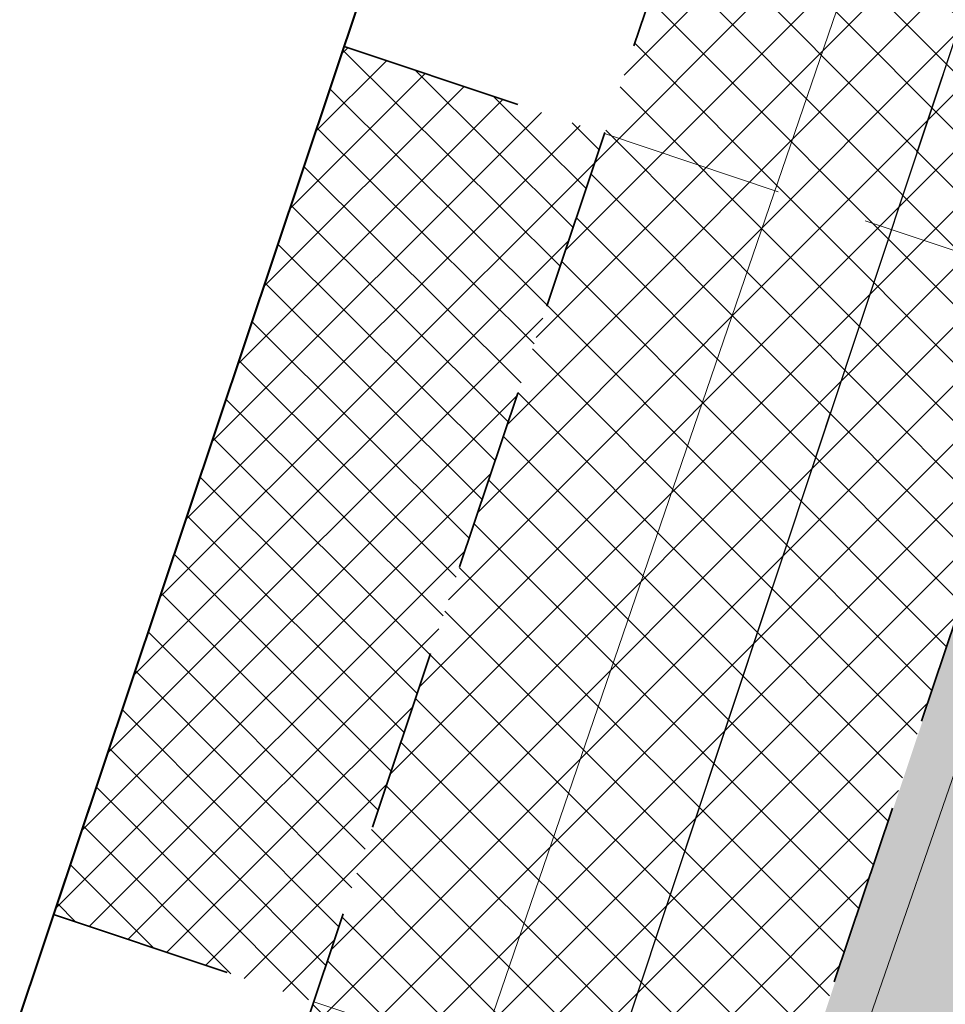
# Model space of a CAD drawing. Header units: metres. Extents: x 6599594 to 6600699, y 5687867 to 5691114.
# Tile 93 of 256: x 6599875.54 to 6599880.59, y 5688659.23 to 5688664.61. Entities that reach past the tile are written whole.
import ezdxf

# ---------------------------------------------------------------- set-up
doc = ezdxf.new("R2010")
doc.units = ezdxf.units.M
doc.header["$MEASUREMENT"] = 0
for name, pattern in [('1', [0]), ('3_EGBZ', [1.5, 1, -0.5]), ('BTO', [0]), ('BUG', [1.5, 1, -0.5]), ('GUK', [2, 1.5, -0.5]), ('GUZ', [1, 0.5, -0.5])]:
    doc.linetypes.add(name, pattern=pattern)
for name, color, linetype, lineweight in [('_dren', 30, '3_EGBZ', 40), ('_kolor chodnik', 50, '1', 5), ('_kolor jezdnia', 4, '1', 0), ('_kolor zjazdy kostka', 7, '1', 5), ('_kolor zjazdy tłuczeń', 30, '1', 5), ('_kolor ścieżka @ 1', 10, '1', 0), ('_kraweznik', 7, 'CONTINUOUS', 35), ('_linie', 7, 'BUG', 5), ('_obrzeze', 10, 'BUG', 35), ('_podział mój', 201, 'BTO', 40), ('Dzialki', 130, '1', 30), ('Kontury', 252, 'GUK', 9), ('OT_Komunikacja', 7, 'CONTINUOUS', 0), ('Uzytki', 252, 'GUZ', 9)]:
    doc.layers.add(name, color=color, linetype=linetype, lineweight=lineweight)
pattern_1 = [(45, (0, 0), (-0.1414213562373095, 0.1414213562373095), []), (135, (0, 0), (-0.1414213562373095, -0.1414213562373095), [])]

# ---------------------------------------------------------------- blocks, each defined once
blk = doc.blocks.new('hhh')
at = {"layer": '_podział mój'}
blk.add_line((6600012.715234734, 5689068.962127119), (6599853.466151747, 5688593.232024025), dxfattribs=at)

msp = doc.modelspace()

# ---------------------------------------------------------------- hatches: boundary and pattern name
at = {"layer": '_kolor chodnik'}
h = msp.add_hatch(dxfattribs=at)
h.set_pattern_fill('ANSI37', color=256, scale=1.6)
h.set_pattern_definition(pattern_1)
h.paths.add_polyline_path([(6599849.938171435, 5688542.085872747), (6599852.232147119, 5688548.938742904), (6599853.573135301, 5688548.489851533), (6599853.827082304, 5688549.248475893), (6599851.793849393, 5688549.929093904), (6599849.895278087, 5688548.982823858), (6599847.823506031, 5688542.793750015)])
edge = h.paths.add_edge_path()
edge.add_line((6600018.106075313, 5689087.454911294), (6600022.42781917, 5689091.229234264))
edge.add_line((6600022.42781917, 5689091.229234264), (6600020.233254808, 5689093.742094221))
edge.add_line((6600020.233254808, 5689093.742094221), (6600017.159471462, 5689091.057656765))
edge.add_arc((6600023.275194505, 5689085.385140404), 8.34143334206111, 137.1531558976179, 148.8016577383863)
edge.add_line((6600016.140105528, 5689089.706021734), (6600018.106075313, 5689087.454911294))
h.paths.add_polyline_path([(6600038.501784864, 5689187.59229436), (6600037.906968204, 5689187.700586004), (6600037.638296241, 5689186.224843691), (6600038.240083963, 5689186.115282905)])
h.paths.add_polyline_path([(6600069.098302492, 5689360.276020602), (6600068.321239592, 5689360.413462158), (6600068.064048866, 5689358.936495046), (6600068.836639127, 5689358.799546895)])
h.paths.add_polyline_path([(6600082.393785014, 5689362.950258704), (6600082.941124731, 5689366.103121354), (6600081.481377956, 5689366.361351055), (6600080.923159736, 5689363.210828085)])
h.paths.add_polyline_path([(6600074.022236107, 5689388.065861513), (6600072.983907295, 5689388.249860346), (6600072.723374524, 5689386.772538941), (6600073.760538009, 5689386.588865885)])
h.paths.add_polyline_path([(6600105.602402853, 5689486.45426531), (6600106.738797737, 5689489.760539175), (6600105.28818975, 5689490.281952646), (6600104.132785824, 5689486.965912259)])
h.paths.add_polyline_path([(6600132.519778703, 5689678.737346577), (6600131.636986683, 5689678.922259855), (6600131.330470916, 5689677.453953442), (6600132.212256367, 5689677.269208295)])
h.paths.add_polyline_path([(6600156.649397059, 5689798.7449027), (6600156.48800471, 5689797.95886096), (6600157.450195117, 5689797.757316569), (6600157.615023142, 5689798.542205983)])
h.paths.add_polyline_path([(6600189.055358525, 5689948.643107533), (6600187.902868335, 5689948.884512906), (6600187.600024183, 5689947.417400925), (6600188.748131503, 5689947.176379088)])
edge = h.paths.add_edge_path()
edge.add_line((6600204.459383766, 5690032.969035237), (6600204.153258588, 5690031.227801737))
edge.add_arc((6600202.328347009, 5690027.299936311), 4.331100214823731, 41.853001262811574, 65.08011546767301, ccw=False)
edge.add_arc((6600032.903931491, 5690051.979071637), 174.020003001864, 352.8070218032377, 353.495463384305)
edge.add_arc((6600202.372679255, 5690027.343587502), 5.999999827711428, 55.12102442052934, 69.64815978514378)
edge = h.paths.add_edge_path()
edge.add_line((6600205.046027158, 5690040.265402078), (6600204.972740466, 5690038.483452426))
edge.add_arc((6600203.986269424, 5690044.401803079), 5.999999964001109, 279.4630688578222, 294.9140560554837)
edge.add_line((6600206.513819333, 5690038.960158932), (6600206.607027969, 5690041.030672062))
edge.add_arc((6600203.986269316, 5690044.401803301), 4.270000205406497, 284.3702444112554, 307.86193139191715, ccw=False)
edge = h.paths.add_edge_path()
edge.add_arc((6600203.547470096, 5690044.558759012), 6.446878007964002, 324.43500910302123, 356.20133685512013, ccw=False)
edge.add_arc((6600203.986269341, 5690044.401803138), 6.000000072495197, 323.2169970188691, 357.4193489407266)
h.paths.add_polyline_path([(6600208.910055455, 5690121.713696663), (6600208.146285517, 5690121.748120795), (6600207.125602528, 5690121.794124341), (6600209.971605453, 5690121.665851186)])
edge = h.paths.add_edge_path()
edge.add_line((6600238.769818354, 5690481.648294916), (6600240.338176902, 5690490.87374652))
edge.add_line((6600240.338176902, 5690490.87374652), (6600241.251295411, 5690510.829461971))
edge.add_line((6600241.251295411, 5690510.829461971), (6600239.524022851, 5690510.928942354))
edge.add_line((6600239.524022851, 5690510.928942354), (6600238.633343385, 5690491.167757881))
edge.add_line((6600238.633343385, 5690491.167757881), (6600234.579716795, 5690467.661262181))
edge.add_line((6600234.579716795, 5690467.661262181), (6600234.449796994, 5690464.966873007))
edge.add_arc((6600242.443669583, 5690464.607462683), 8.001948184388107, 177.4256737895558, 268.2543056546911)
edge.add_line((6600242.199903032, 5690456.609228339), (6600242.216657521, 5690457.359274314))
edge.add_line((6600242.216657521, 5690457.359274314), (6600242.305257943, 5690458.836738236))
edge.add_arc((6600242.444504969, 5690464.607952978), 5.772894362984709, 177.0298084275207, 268.6178439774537, ccw=False)
edge.add_line((6600236.679365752, 5690464.907083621), (6600236.951876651, 5690470.95443634))
edge.add_line((6600236.951876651, 5690470.95443634), (6600238.15078669, 5690478.210832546))
edge.add_line((6600238.15078669, 5690478.210832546), (6600238.769818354, 5690481.648294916))
h.paths.add_polyline_path([(6600238.769818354, 5690481.648294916), (6600238.15078669, 5690478.210832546), (6600239.670056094, 5690477.930590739), (6600240.266710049, 5690481.376366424)])
edge = h.paths.add_edge_path()
edge.add_line((6600223.366500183, 5690460.339976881), (6600223.278629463, 5690457.997544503))
edge.add_arc((6600220.967166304, 5690465.656339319), 7.999999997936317, 286.7940807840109, 300.2738222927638)
edge.add_line((6600225.000231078, 5690458.747331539), (6600225.240084, 5690461.623695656))
edge.add_arc((6600221.105749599, 5690465.648640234), 5.76999998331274, 293.06724424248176, 315.7681070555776, ccw=False)
edge = h.paths.add_edge_path()
edge.add_arc((6600220.025145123, 5690444.676291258), 5.770000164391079, 37.996647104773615, 59.94382588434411, ccw=False)
edge.add_line((6600224.572175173, 5690448.22839199), (6600224.817793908, 5690451.081798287))
edge.add_arc((6600220.025145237, 5690444.676291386), 7.999999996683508, 53.19588653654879, 68.15166733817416)
edge.add_line((6600223.00235276, 5690452.101669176), (6600222.91504296, 5690449.670427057))
edge = h.paths.add_edge_path()
edge.add_arc((6600221.105749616, 5690465.648640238), 7.999999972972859, 328.0222308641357, 357.0132597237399)
edge.add_line((6600229.094882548, 5690465.23180147), (6600229.218816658, 5690467.593604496))
edge.add_line((6600229.218816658, 5690467.593604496), (6600228.218919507, 5690467.645774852))
edge.add_line((6600228.218919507, 5690467.645774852), (6600227.891778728, 5690461.411918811))
h.paths.add_polyline_path([(6600200.980142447, 5690012.236744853), (6600202.317278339, 5690011.956662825), (6600202.522293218, 5690012.935421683), (6600201.182321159, 5690013.216097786)])
h.paths.add_polyline_path([(6600196.457878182, 5689983.98337835), (6600195.202332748, 5689984.246370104), (6600194.899091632, 5689982.777335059), (6600196.150355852, 5689982.515240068)])
edge = h.paths.add_edge_path()
edge.add_line((6600112.305909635, 5689517.991018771), (6600112.691041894, 5689519.807934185))
edge.add_line((6600112.691041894, 5689519.807934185), (6600113.245521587, 5689522.423769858))
edge.add_line((6600113.245521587, 5689522.423769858), (6600111.553124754, 5689522.782507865))
edge.add_line((6600111.553124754, 5689522.782507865), (6600107.405864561, 5689503.21722655))
edge.add_line((6600107.405864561, 5689503.21722655), (6600099.494506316, 5689480.361667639))
edge.add_line((6600099.494506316, 5689480.361667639), (6600099.182814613, 5689478.891218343))
edge.add_arc((6600107.008997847, 5689477.232359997), 8.000059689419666, 168.0325629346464, 257.7529108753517)
edge.add_line((6600105.311960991, 5689469.414366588), (6600105.784990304, 5689471.593619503))
edge.add_arc((6600107.008927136, 5689477.232314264), 5.769999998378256, 168.0321375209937, 257.7533362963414, ccw=False)
edge.add_line((6600101.364343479, 5689478.42879883), (6600101.647245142, 5689479.76342708))
edge.add_line((6600101.647245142, 5689479.76342708), (6600104.132785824, 5689486.965912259))
edge.add_line((6600104.132785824, 5689486.965912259), (6600105.28818975, 5689490.281952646))
edge.add_line((6600105.28818975, 5689490.281952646), (6600108.240043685, 5689498.809726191))
edge.add_line((6600108.240043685, 5689498.809726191), (6600112.305909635, 5689517.991018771))
h.paths.add_polyline_path([(6600136.009573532, 5689645.499114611), (6600138.333647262, 5689645.012304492), (6600138.661671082, 5689646.578318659), (6600134.869459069, 5689647.372651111)])
at = {"layer": '_kolor jezdnia'}
h = msp.add_hatch(dxfattribs=at)
h.set_pattern_fill('ANSI37', color=4, scale=3.5)
h.set_pattern_definition([(45, (0, 0), (-0.3093592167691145, 0.3093592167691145), []), (135, (0, 0), (-0.3093592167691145, -0.3093592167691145), [])])
edge = h.paths.add_edge_path()
edge.add_line((6599833.066047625, 5688539.933393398), (6599850.649511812, 5688527.983462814))
edge.add_arc((6599857.337592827, 5688536.653968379), 10.95025544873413, 169.5012687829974, 232.3548431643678, ccw=False)
edge.add_arc((6599858.085851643, 5688536.618142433), 11.69295282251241, 162.2507788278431, 169.9967502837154, ccw=False)
edge.add_line((6599846.949484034, 5688540.182754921), (6599847.823506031, 5688542.793750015))
edge.add_line((6599847.823506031, 5688542.793750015), (6599849.895278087, 5688548.982823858))
edge.add_line((6599849.895278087, 5688548.982823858), (6599852.434748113, 5688556.56906746))
edge.add_line((6599852.434748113, 5688556.56906746), (6599928.48625871, 5688783.760284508))
edge.add_line((6599928.48625871, 5688783.760284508), (6599931.025728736, 5688791.34652811))
edge.add_line((6599931.025728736, 5688791.34652811), (6599996.657773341, 5688987.411326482))
edge.add_line((6599996.657773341, 5688987.411326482), (6599999.197243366, 5688994.997570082))
edge.add_line((6599999.197243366, 5688994.997570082), (6600021.930100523, 5689062.908193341))
edge.add_line((6600021.930100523, 5689062.908193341), (6600017.620224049, 5689067.371531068))
edge.add_line((6600017.620224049, 5689067.371531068), (6600016.714558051, 5689064.654078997))
edge.add_line((6600016.714558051, 5689064.654078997), (6600012.423620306, 5689051.835617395))
edge.add_line((6600012.423620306, 5689051.835617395), (6600009.884150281, 5689044.249373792))
edge.add_line((6600009.884150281, 5689044.249373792), (6599977.53516164, 5688947.612159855))
edge.add_line((6599977.53516164, 5688947.612159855), (6599974.995691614, 5688940.025916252))
edge.add_line((6599974.995691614, 5688940.025916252), (6599942.096912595, 5688841.746295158))
edge.add_line((6599942.096912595, 5688841.746295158), (6599939.557442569, 5688834.160051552))
edge.add_line((6599939.557442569, 5688834.160051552), (6599882.679288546, 5688664.246042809))
edge.add_line((6599882.679288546, 5688664.246042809), (6599880.139818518, 5688656.659799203))
edge.add_line((6599880.139818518, 5688656.659799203), (6599852.46454386, 5688573.984527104))
edge.add_line((6599852.46454386, 5688573.984527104), (6599842.470137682, 5688544.127903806))
edge.add_arc((6599835.706422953, 5688546.652910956), 7.219660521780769, 248.5480913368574, 339.52856074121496, ccw=False)
h.paths.add_polyline_path([(6600044.653202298, 5689172.271628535), (6600046.276244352, 5689181.431901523), (6600047.759199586, 5689189.801539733), (6600051.0603021, 5689208.432603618), (6600052.368792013, 5689215.817578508), (6600054.808584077, 5689229.587499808), (6600056.11707399, 5689236.972474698), (6600057.346666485, 5689243.912161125), (6600058.655146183, 5689251.297078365), (6600058.831439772, 5689252.292060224), (6600060.098987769, 5689259.445963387), (6600060.139929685, 5689259.677035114), (6600061.407468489, 5689266.830886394), (6600072.329030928, 5689328.470998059), (6600073.637511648, 5689335.855921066), (6600077.337304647, 5689356.73715072), (6600078.820259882, 5689365.106788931), (6600081.142794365, 5689378.214921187), (6600082.538516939, 5689386.092227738), (6600095.187867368, 5689457.483787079), (6600091.082877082, 5689465.8405575), (6600089.043088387, 5689454.328211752), (6600087.870641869, 5689447.711051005), (6600087.560133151, 5689445.958573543), (6600086.562151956, 5689440.326076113), (6600082.433200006, 5689417.022719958), (6600080.95024477, 5689408.65308175), (6600077.202698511, 5689387.502337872), (6600075.719743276, 5689379.132699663), (6600073.469199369, 5689366.430874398), (6600071.986244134, 5689358.061236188), (6600069.98686466, 5689346.776955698), (6600068.591142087, 5689338.899649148), (6600065.559290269, 5689321.78820693), (6600064.163567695, 5689313.910900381), (6600059.719426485, 5689288.828650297), (6600058.323703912, 5689280.951343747), (6600057.563846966, 5689276.662793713), (6600056.168124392, 5689268.785487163), (6600054.804920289, 5689261.091711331), (6600053.409197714, 5689253.21440478), (6600053.264817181, 5689252.399536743), (6600051.869094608, 5689244.522230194), (6600051.183555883, 5689240.653124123), (6600049.787833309, 5689232.775817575), (6600046.593849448, 5689214.749319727), (6600045.198126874, 5689206.872013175), (6600044.41754409, 5689202.466488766), (6600042.934588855, 5689194.096850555), (6600036.429952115, 5689157.38538759), (6600034.946996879, 5689149.01574938), (6600030.579776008, 5689124.367629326), (6600027.529365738, 5689107.151445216), (6600024.895072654, 5689094.014582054), (6600030.583685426, 5689094.264316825), (6600032.945013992, 5689106.191885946), (6600043.170247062, 5689163.901990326)])
edge = h.paths.add_edge_path()
edge.add_line((6600111.106812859, 5689535.144351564), (6600111.256844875, 5689535.85214863))
edge.add_line((6600111.256844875, 5689535.85214863), (6600112.915748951, 5689543.678261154))
edge.add_line((6600112.915748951, 5689543.678261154), (6600117.304772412, 5689564.384094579))
edge.add_line((6600117.304772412, 5689564.384094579), (6600119.067357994, 5689572.699339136))
edge.add_line((6600119.067357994, 5689572.699339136), (6600120.087667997, 5689577.512794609))
edge.add_line((6600120.087667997, 5689577.512794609), (6600121.642890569, 5689584.849775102))
edge.add_line((6600121.642890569, 5689584.849775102), (6600128.436769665, 5689616.900852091))
edge.add_line((6600128.436769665, 5689616.900852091), (6600129.991992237, 5689624.237832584))
edge.add_line((6600129.991992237, 5689624.237832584), (6600132.660554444, 5689636.827148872))
edge.add_line((6600132.660554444, 5689636.827148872), (6600133.208838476, 5689639.444704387))
edge.add_line((6600133.208838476, 5689639.444704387), (6600134.848957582, 5689647.274775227))
edge.add_line((6600134.848957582, 5689647.274775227), (6600138.97649476, 5689666.979995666))
edge.add_line((6600138.97649476, 5689666.979995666), (6600140.51410642, 5689674.320687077))
edge.add_line((6600140.51410642, 5689674.320687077), (6600145.209128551, 5689696.735129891))
edge.add_line((6600145.209128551, 5689696.735129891), (6600146.746740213, 5689704.075821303))
edge.add_line((6600146.746740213, 5689704.075821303), (6600151.462308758, 5689726.588354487))
edge.add_line((6600151.462308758, 5689726.588354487), (6600152.999920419, 5689733.929045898))
edge.add_line((6600152.999920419, 5689733.929045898), (6600155.244070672, 5689744.642813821))
edge.add_line((6600155.244070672, 5689744.642813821), (6600156.781682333, 5689751.983505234))
edge.add_line((6600156.781682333, 5689751.983505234), (6600161.635515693, 5689775.156126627))
edge.add_line((6600161.635515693, 5689775.156126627), (6600163.378142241, 5689783.475576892))
edge.add_line((6600163.378142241, 5689783.475576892), (6600163.850769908, 5689785.731942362))
edge.add_line((6600163.850769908, 5689785.731942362), (6600167.028500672, 5689800.902704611))
edge.add_line((6600167.028500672, 5689800.902704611), (6600179.49088801, 5689860.399222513))
edge.add_line((6600179.49088801, 5689860.399222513), (6600181.233514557, 5689868.718672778))
edge.add_line((6600181.233514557, 5689868.718672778), (6600181.84713393, 5689871.648144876))
edge.add_line((6600181.84713393, 5689871.648144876), (6600183.384745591, 5689878.988836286))
edge.add_line((6600183.384745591, 5689878.988836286), (6600184.935818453, 5689886.393792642))
edge.add_line((6600184.935818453, 5689886.393792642), (6600186.575937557, 5689894.223863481))
edge.add_line((6600186.575937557, 5689894.223863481), (6600194.05133812, 5689929.912074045))
edge.add_line((6600194.05133812, 5689929.912074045), (6600195.691457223, 5689937.742144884))
edge.add_line((6600195.691457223, 5689937.742144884), (6600202.915799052, 5689972.231779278))
edge.add_line((6600202.915799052, 5689972.231779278), (6600204.555918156, 5689980.061850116))
edge.add_line((6600204.555918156, 5689980.061850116), (6600206.062781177, 5689987.255744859))
edge.add_line((6600206.062781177, 5689987.255744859), (6600207.702900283, 5689995.085815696))
edge.add_line((6600207.702900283, 5689995.085815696), (6600210.232559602, 5690007.162628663))
edge.add_line((6600210.232559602, 5690007.162628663), (6600211.694938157, 5690014.144150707))
edge.add_arc((6600028.177652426, 5690052.584442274), 187.5000004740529, 348.1696294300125, 357.4195276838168)
edge.add_line((6600215.487522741, 5690044.142720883), (6600208.310270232, 5690026.480446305))
edge.add_arc((6600032.903933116, 5690051.97907145), 177.2500013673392, 348.1696294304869, 351.7289130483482, ccw=False)
edge.add_line((6600206.38894146, 5690015.640182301), (6600205.966941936, 5690013.625519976))
edge.add_line((6600205.966941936, 5690013.625519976), (6600204.326822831, 5690005.795449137))
edge.add_line((6600204.326822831, 5690005.795449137), (6600197.076961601, 5689971.183982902))
edge.add_line((6600197.076961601, 5689971.183982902), (6600195.334335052, 5689962.864532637))
edge.add_line((6600195.334335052, 5689962.864532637), (6600193.44722506, 5689953.855305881))
edge.add_line((6600193.44722506, 5689953.855305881), (6600191.909227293, 5689946.512771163))
edge.add_line((6600191.909227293, 5689946.512771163), (6600185.496844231, 5689915.899498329))
edge.add_line((6600185.496844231, 5689915.899498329), (6600183.856521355, 5689908.068454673))
edge.add_line((6600183.856521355, 5689908.068454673), (6600182.066605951, 5689899.523243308))
edge.add_line((6600182.066605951, 5689899.523243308), (6600180.32407057, 5689891.204228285))
edge.add_line((6600180.32407057, 5689891.204228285), (6600174.320344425, 5689862.541919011))
edge.add_line((6600174.320344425, 5689862.541919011), (6600172.577809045, 5689854.222903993))
edge.add_line((6600172.577809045, 5689854.222903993), (6600163.663810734, 5689811.666703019))
edge.add_line((6600163.663810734, 5689811.666703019), (6600162.023782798, 5689803.837067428))
edge.add_line((6600162.023782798, 5689803.837067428), (6600160.924220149, 5689798.587659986))
edge.add_line((6600160.924220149, 5689798.587659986), (6600159.279208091, 5689790.734229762))
edge.add_line((6600159.279208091, 5689790.734229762), (6600157.107250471, 5689780.365115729))
edge.add_line((6600157.107250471, 5689780.365115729), (6600155.462238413, 5689772.511685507))
edge.add_line((6600155.462238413, 5689772.511685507), (6600153.380318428, 5689762.572418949))
edge.add_line((6600153.380318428, 5689762.572418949), (6600151.735124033, 5689754.718118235))
edge.add_line((6600151.735124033, 5689754.718118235), (6600148.586504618, 5689739.686336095))
edge.add_line((6600148.586504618, 5689739.686336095), (6600146.885007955, 5689731.563243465))
edge.add_line((6600146.885007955, 5689731.563243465), (6600141.75088822, 5689707.052510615))
edge.add_line((6600141.75088822, 5689707.052510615), (6600140.110896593, 5689699.223048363))
edge.add_line((6600140.110896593, 5689699.223048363), (6600133.483561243, 5689667.583574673))
edge.add_line((6600133.483561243, 5689667.583574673), (6600131.860394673, 5689659.834436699))
edge.add_line((6600131.860394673, 5689659.834436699), (6600131.740984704, 5689659.26436315))
edge.add_line((6600131.740984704, 5689659.26436315), (6600130.117814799, 5689651.515209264))
edge.add_line((6600130.117814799, 5689651.515209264), (6600127.27873359, 5689637.961189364))
edge.add_line((6600127.27873359, 5689637.961189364), (6600126.924568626, 5689636.290366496))
edge.add_line((6600126.924568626, 5689636.290366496), (6600125.166244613, 5689627.995226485))
edge.add_line((6600125.166244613, 5689627.995226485), (6600118.009503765, 5689594.232298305))
edge.add_line((6600118.009503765, 5689594.232298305), (6600116.25117975, 5689585.937158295))
edge.add_line((6600116.25117975, 5689585.937158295), (6600113.665314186, 5689573.737975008))
edge.add_line((6600113.665314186, 5689573.737975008), (6600111.898534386, 5689565.402943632))
edge.add_line((6600111.898534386, 5689565.402943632), (6600104.889982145, 5689532.339115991))
edge.add_line((6600104.889982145, 5689532.339115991), (6600103.22663594, 5689524.492047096))
edge.add_line((6600103.22663594, 5689524.492047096), (6600096.623876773, 5689493.342605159))
edge.add_line((6600096.623876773, 5689493.342605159), (6600094.968986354, 5689485.535427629))
edge.add_line((6600094.968986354, 5689485.535427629), (6600094.300101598, 5689482.379870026))
edge.add_line((6600094.300101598, 5689482.379870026), (6600099.182814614, 5689478.891218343))
edge.add_line((6600099.182814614, 5689478.891218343), (6600099.494506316, 5689480.361667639))
edge.add_line((6600099.494506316, 5689480.361667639), (6600111.106812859, 5689535.144351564))
edge = h.paths.add_edge_path()
edge.add_arc((6600239.213891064, 5690851.400367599), 10.00000000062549, -2.8342403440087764, 76.13703556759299, ccw=False)
edge.add_line((6600249.201658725, 5690850.905901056), (6600249.082723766, 5690848.503524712))
edge.add_line((6600249.082723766, 5690848.503524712), (6600247.016487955, 5690806.767468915))
edge.add_line((6600247.016487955, 5690806.767468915), (6600246.092398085, 5690789.152178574))
edge.add_line((6600246.092398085, 5690789.152178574), (6600233.768116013, 5690572.015170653))
edge.add_line((6600233.768116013, 5690572.015170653), (6600228.959056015, 5690465.296202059))
edge.add_line((6600228.959056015, 5690465.296202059), (6600234.588724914, 5690465.017134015))
edge.add_line((6600234.588724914, 5690465.017134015), (6600239.262540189, 5690571.767576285))
edge.add_line((6600239.262540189, 5690571.767576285), (6600252.50503885, 5690806.400146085))
edge.add_line((6600252.50503885, 5690806.400146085), (6600254.569211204, 5690848.094521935))
edge.add_arc((6600262.559425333, 5690847.6989487), 7.999999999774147, 76.13703557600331, 177.1657596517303, ccw=False)
edge.add_line((6600264.476229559, 5690855.465921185), (6600241.609896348, 5690861.109083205))
edge = h.paths.add_edge_path()
edge.add_line((6600250.031475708, 5690451.625307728), (6600250.231741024, 5690455.772579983))
edge.add_line((6600250.231741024, 5690455.772579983), (6600246.257763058, 5690456.417303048))
edge.add_line((6600246.257763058, 5690456.417303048), (6600242.171761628, 5690456.61060902))
edge.add_arc((6600242.563100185, 5690464.586983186), 7.985968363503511, 176.9123644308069, 267.1911945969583, ccw=False)
edge.add_line((6600234.588724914, 5690465.017134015), (6600228.959056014, 5690465.296202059))
edge.add_arc((6600220.965133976, 5690465.657286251), 8.002072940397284, 267.8289300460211, 357.413716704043, ccw=False)
edge.add_line((6600220.661989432, 5690457.660957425), (6600212.406915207, 5690458.119572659))
edge.add_line((6600212.406915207, 5690458.119572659), (6600208.431872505, 5690457.817501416))
edge.add_line((6600208.431872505, 5690457.817501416), (6600208.233912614, 5690454.548331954))
edge.add_line((6600208.233912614, 5690454.548331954), (6600212.129565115, 5690453.127270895))
edge.add_line((6600212.129565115, 5690453.127270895), (6600218.640548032, 5690452.76554962))
edge.add_line((6600218.640548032, 5690452.76554962), (6600216.486747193, 5690452.885205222))
edge.add_line((6600216.486747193, 5690452.885205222), (6600220.468905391, 5690452.663974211))
edge.add_arc((6600220.025145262, 5690444.676291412), 7.99999997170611, -0.3386579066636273, 86.8201700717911, ccw=False)
edge.add_line((6600228.025005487, 5690444.629006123), (6600227.803602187, 5690439.649256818))
edge.add_line((6600227.803602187, 5690439.649256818), (6600226.885525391, 5690435.936828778))
edge.add_line((6600226.885525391, 5690435.936828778), (6600225.534849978, 5690405.967249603))
edge.add_line((6600225.534849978, 5690405.967249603), (6600226.115199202, 5690402.187514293))
edge.add_line((6600226.115199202, 5690402.187514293), (6600213.445139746, 5690121.008786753))
edge.add_line((6600213.445139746, 5690121.008786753), (6600213.352800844, 5690118.960058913))
edge.add_line((6600213.352800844, 5690118.960058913), (6600209.980184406, 5690044.131649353))
edge.add_arc((6600203.98626942, 5690044.401803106), 5.999999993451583, 257.4162346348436, 357.41934921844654, ccw=False)
edge.add_line((6600202.679069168, 5690038.545931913), (6600201.589735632, 5690033.666039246))
edge.add_line((6600201.589735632, 5690033.666039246), (6600203.67987942, 5690033.199458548))
edge.add_arc((6600202.372679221, 5690027.343587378), 5.999999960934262, -8.27108729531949, 77.41623506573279, ccw=False)
edge.add_line((6600208.310270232, 5690026.480446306), (6600215.487522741, 5690044.142720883))
edge.add_line((6600215.487522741, 5690044.142720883), (6600216.199687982, 5690059.9446614))
edge.add_line((6600216.199687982, 5690059.9446614), (6600216.537356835, 5690067.437056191))
edge.add_line((6600216.537356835, 5690067.437056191), (6600223.893528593, 5690230.66011469))
edge.add_line((6600223.893528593, 5690230.66011469), (6600224.231197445, 5690238.152509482))
edge.add_line((6600224.231197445, 5690238.152509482), (6600233.507835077, 5690443.987992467))
edge.add_arc((6600241.499722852, 5690443.627812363), 7.999999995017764, 87.29208981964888, 177.4195277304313, ccw=False)
edge.add_line((6600241.877677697, 5690451.618879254), (6600246.021541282, 5690451.422886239))
edge.add_line((6600246.021541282, 5690451.422886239), (6600246.427694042, 5690451.44338883))
edge.add_line((6600246.427694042, 5690451.44338883), (6600246.79397003, 5690451.461878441))
edge.add_line((6600246.79397003, 5690451.461878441), (6600250.031475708, 5690451.625307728))
edge = h.paths.add_edge_path()
edge.add_line((6600007.33756506, 5689086.20374581), (6600006.980466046, 5689080.740822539))
edge.add_line((6600006.980466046, 5689080.740822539), (6600007.229745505, 5689080.720859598))
edge.add_line((6600007.229745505, 5689080.720859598), (6600008.093335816, 5689080.601653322))
edge.add_line((6600008.093335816, 5689080.601653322), (6600008.702681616, 5689080.53831051))
edge.add_arc((6600008.140193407, 5689070.554142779), 9.999999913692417, -18.557800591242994, 86.77547804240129, ccw=False)
edge.add_line((6600017.620224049, 5689067.371531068), (6600021.930100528, 5689062.908193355))
edge.add_arc((6599734.83819726, 5689159.011261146), 302.7499967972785, 341.4922000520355, 343.8640860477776)
edge.add_arc((6600034.895369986, 5689072.315877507), 9.581213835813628, 98.63328270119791, 164.5273290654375, ccw=False)
edge.add_line((6600033.457137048, 5689081.788529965), (6600033.832640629, 5689081.798737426))
edge.add_line((6600033.832640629, 5689081.798737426), (6600034.422462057, 5689082.05700874))
edge.add_line((6600034.422462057, 5689082.05700874), (6600036.833623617, 5689082.139040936))
edge.add_line((6600036.833623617, 5689082.139040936), (6600036.730225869, 5689087.148851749))
edge.add_line((6600036.730225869, 5689087.148851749), (6600036.579860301, 5689087.134303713))
edge.add_arc((6600036.479565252, 5689093.136286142), 6.002820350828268, 169.1687651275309, 270.9573417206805, ccw=False)
edge.add_line((6600030.583685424, 5689094.264316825), (6600024.895072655, 5689094.014582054))
edge.add_arc((6600015.200558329, 5689096.162123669), 9.929528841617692, 271.0943432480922, 347.5094668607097, ccw=False)
edge.add_arc((6600014.909438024, 5689089.646776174), 3.446070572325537, 264.4236009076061, 278.0194998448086, ccw=False)
edge.add_line((6600014.574573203, 5689086.217014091), (6600014.299554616, 5689086.232508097))
edge.add_line((6600014.299554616, 5689086.232508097), (6600010.474232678, 5689086.448019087))
edge.add_line((6600010.474232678, 5689086.448019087), (6600007.33756506, 5689086.20374581))
edge = h.paths.add_edge_path()
edge.add_line((6600105.490725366, 5689463.953528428), (6600106.927559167, 5689464.047234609))
edge.add_line((6600106.927559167, 5689464.047234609), (6600107.835, 5689468.66))
edge.add_line((6600107.835, 5689468.66), (6600105.311960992, 5689469.414366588))
edge.add_arc((6600107.008997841, 5689477.232359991), 8.000059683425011, 168.0325628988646, 257.75291091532, ccw=False)
edge.add_line((6600099.182814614, 5689478.891218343), (6600094.300101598, 5689482.379870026))
edge.add_arc((6600586.245114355, 5689378.104238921), 502.8750369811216, 168.032376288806, 169.9522165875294)
edge.add_line((6600091.082877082, 5689465.8405575), (6600095.187867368, 5689457.483787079))
edge.add_arc((6600103.065173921, 5689456.088064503), 8.000000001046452, 77.7533362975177, 169.9524553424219, ccw=False)
edge.add_line((6600104.762140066, 5689463.906012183), (6600105.490725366, 5689463.953528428))
at = {"layer": '_kolor zjazdy kostka'}
h = msp.add_hatch(dxfattribs=at)
h.set_pattern_fill('ANSI37', color=256, scale=1.6)
h.set_pattern_definition(pattern_1)
h.paths.add_polyline_path([(6600244.137440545, 5690813.934732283), (6600242.369522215, 5690814.022127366), (6600242.097568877, 5690808.528921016), (6600243.865482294, 5690808.441426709)])
h.paths.add_polyline_path([(6600247.012128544, 5690806.679412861), (6600247.442736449, 5690815.377295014), (6600247.393289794, 5690814.378518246), (6600247.113277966, 5690808.722537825)])
h.paths.add_polyline_path([(6600242.297085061, 5690788.088808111), (6600240.958726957, 5690788.155683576), (6600240.648818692, 5690782.664569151), (6600241.987258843, 5690782.599147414)])
h.paths.add_polyline_path([(6600245.558275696, 5690780.919298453), (6600246.037231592, 5690789.405686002), (6600244.985820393, 5690788.453468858), (6600244.612601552, 5690781.981345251)])
h.paths.add_polyline_path([(6600241.348405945, 5690723.711515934), (6600242.272017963, 5690722.691689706), (6600242.749709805, 5690731.155680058), (6600241.698138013, 5690730.203317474), (6600241.472690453, 5690726.27550499)])
h.paths.add_polyline_path([(6600225.772794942, 5690394.589141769), (6600224.731429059, 5690393.637598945), (6600224.461246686, 5690387.644646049), (6600225.412923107, 5690386.603142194)])
h.paths.add_polyline_path([(6600223.012390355, 5690333.280720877), (6600223.372595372, 5690341.272607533), (6600222.32835346, 5690340.318436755), (6600222.058239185, 5690334.324941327)])
h.paths.add_polyline_path([(6600215.496388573, 5690166.390602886), (6600215.856593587, 5690174.382489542), (6600214.812834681, 5690173.428760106), (6600214.542018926, 5690167.435062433)])
h.paths.add_polyline_path([(6600212.446537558, 5690121.053392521), (6600213.399499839, 5690120.010473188), (6600213.788744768, 5690128.503024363), (6600212.745135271, 5690127.54943145)])
h.paths.add_polyline_path([(6600209.977420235, 5690121.665589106), (6600210.225142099, 5690127.162117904), (6600207.346107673, 5690127.291879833), (6600207.119593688, 5690121.794395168)])
h.paths.add_polyline_path([(6600207.950178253, 5690070.725854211), (6600204.880846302, 5690070.828947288), (6600204.643784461, 5690065.333808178), (6600207.702521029, 5690065.204598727)])
h.paths.add_polyline_path([(6600200.981479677, 5690012.236464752), (6600199.969248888, 5690007.339980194), (6600201.282587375, 5690007.064882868), (6600202.31726072, 5690011.956666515)])
h.paths.add_polyline_path([(6600193.613960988, 5689970.406358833), (6600192.398010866, 5689970.660657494), (6600191.286205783, 5689965.274578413), (6600192.486379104, 5689965.023185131)])
h.paths.add_polyline_path([(6600189.061271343, 5689948.671423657), (6600189.98413328, 5689953.050774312), (6600188.818902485, 5689953.32186217), (6600187.908781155, 5689948.91282903)])
h.paths.add_polyline_path([(6600180.976201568, 5689915.317449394), (6600179.952861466, 5689910.421322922), (6600181.008474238, 5689910.200199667), (6600182.033843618, 5689915.09540201)])
h.paths.add_polyline_path([(6600176.508279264, 5689893.538690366), (6600177.476023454, 5689893.335973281), (6600178.603605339, 5689898.719146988), (6600177.636002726, 5689898.922290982)])
h.paths.add_polyline_path([(6600179.28182965, 5689859.401159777), (6600180.522246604, 5689860.211927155), (6600181.057490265, 5689860.561775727), (6600183.598022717, 5689860.029600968), (6600184.726606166, 5689865.412570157), (6600182.186324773, 5689865.943033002), (6600181.604764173, 5689866.832779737), (6600181.024456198, 5689867.720610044)])
h.paths.add_polyline_path([(6600160.200810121, 5689810.862606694), (6600159.232772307, 5689811.065842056), (6600158.207991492, 5689806.171529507), (6600159.175735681, 5689805.968812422)])
h.paths.add_polyline_path([(6600156.49391753, 5689797.987177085), (6600155.463416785, 5689793.068691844), (6600156.431160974, 5689792.865974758), (6600157.461419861, 5689797.784520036)])
edge = h.paths.add_edge_path()
edge.add_arc((6600173.111981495, 5689800.679690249), 5.999999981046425, 204.673115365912, 239.5411154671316, ccw=False)
edge.add_arc((6600173.162096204, 5689800.685330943), 6.047914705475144, 168.3203586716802, 204.5234866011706, ccw=False)
edge.add_line((6600167.239404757, 5689801.9096668), (6600163.651667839, 5689784.781499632))
edge.add_arc((6600169.524220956, 5689783.551410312), 5.999999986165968, 139.2146049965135, 168.1696294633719, ccw=False)
edge.add_arc((6600169.524220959, 5689783.551410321), 5.999999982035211, 96.80962310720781, 139.2146050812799, ccw=False)
edge.add_line((6600168.812796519, 5689789.509083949), (6600170.070461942, 5689795.507731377))
h.paths.add_polyline_path([(6600163.526364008, 5689776.866746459), (6600166.051243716, 5689776.337874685), (6600167.179826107, 5689781.720838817), (6600164.653945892, 5689782.249920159), (6600163.941148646, 5689783.340449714), (6600163.493329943, 5689784.025580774), (6600161.750703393, 5689775.706130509), (6600162.438017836, 5689776.155376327)])
h.paths.add_polyline_path([(6600152.614191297, 5689774.643430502), (6600153.639138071, 5689779.536616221), (6600152.646757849, 5689779.744928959), (6600151.646447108, 5689774.846147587)])
h.paths.add_polyline_path([(6600150.121074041, 5689767.466820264), (6600148.177624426, 5689758.16795459), (6600149.115997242, 5689757.971390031), (6600151.066362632, 5689767.268392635)])
h.paths.add_polyline_path([(6600142.970741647, 5689739.332500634), (6600141.888449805, 5689734.142420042), (6600144.036614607, 5689733.695518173), (6600145.123068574, 5689738.882330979)])
h.paths.add_polyline_path([(6600136.256357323, 5689701.052153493), (6600137.154085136, 5689700.864096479), (6600138.287960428, 5689706.274871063), (6600137.386492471, 5689706.464182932)])
h.paths.add_polyline_path([(6600130.081494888, 5689667.099389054), (6600129.212847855, 5689667.281639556), (6600128.083282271, 5689661.898895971), (6600128.953953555, 5689661.716447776)])
h.paths.add_polyline_path([(6600128.397394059, 5689659.030340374), (6600127.554144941, 5689659.207226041), (6600126.49340855, 5689653.810049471), (6600127.269860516, 5689653.647397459)])
h.paths.add_polyline_path([(6600134.990411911, 5689640.633636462), (6600137.30714639, 5689640.148363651), (6600138.339560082, 5689645.040620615), (6600136.015486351, 5689645.500958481), (6600135.435178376, 5689646.388788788), (6600134.8548704, 5689647.276619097), (6600133.214751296, 5689639.446548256), (6600134.102581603, 5689640.026856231)])
h.paths.add_polyline_path([(6600122.164164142, 5689634.294831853), (6600121.024067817, 5689628.914244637), (6600122.015114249, 5689628.705875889), (6600123.155614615, 5689634.086346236)])
h.paths.add_polyline_path([(6600114.54207576, 5689593.450769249), (6600113.493359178, 5689593.398339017), (6600112.364315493, 5689588.045694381), (6600113.29076438, 5689587.54753241)])
h.paths.add_polyline_path([(6600110.194543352, 5689572.941097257), (6600109.20781945, 5689573.148880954), (6600108.067717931, 5689567.768269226), (6600109.05014319, 5689567.535215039)])
h.paths.add_polyline_path([(6600119.083213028, 5689565.540446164), (6600119.089125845, 5689565.542290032), (6600121.462438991, 5689565.065690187), (6600122.598093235, 5689570.447168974), (6600120.229622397, 5689570.949214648), (6600119.651446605, 5689571.8119627), (6600119.073270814, 5689572.727655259), (6600117.310757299, 5689564.412754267)])
h.paths.add_polyline_path([(6600101.698666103, 5689532.937884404), (6600100.730666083, 5689533.141679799), (6600099.694214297, 5689528.250234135), (6600100.669121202, 5689528.045267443)])
h.paths.add_polyline_path([(6600094.064021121, 5689496.827028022), (6600093.080194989, 5689497.033910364), (6600092.036590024, 5689492.143967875), (6600093.038865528, 5689491.933250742)])
h.paths.add_polyline_path([(6600083.709836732, 5689453.74980843), (6600082.738586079, 5689448.336231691), (6600084.647281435, 5689448.027407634), (6600085.606840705, 5689453.416583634)])
h.paths.add_polyline_path([(6600084.434394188, 5689446.82589514), (6600083.348896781, 5689447.018140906), (6600082.567374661, 5689442.58660872), (6600083.649300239, 5689442.394910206)])
h.paths.add_polyline_path([(6600078.04194071, 5689410.721110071), (6600078.996952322, 5689416.137564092), (6600078.054833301, 5689416.304853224), (6600077.111232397, 5689410.886043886)])
h.paths.add_polyline_path([(6600072.911565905, 5689386.768652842), (6600071.960466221, 5689381.312635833), (6600072.800073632, 5689381.16322159), (6600073.766450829, 5689386.590709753)])
h.paths.add_polyline_path([(6600082.887400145, 5689379.432062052), (6600085.278102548, 5689379.03494316), (6600086.160383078, 5689383.956496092), (6600083.759726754, 5689384.355378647), (6600083.152078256, 5689385.224725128), (6600082.544429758, 5689386.094071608), (6600081.148707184, 5689378.216765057), (6600082.018053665, 5689378.824413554)])
h.paths.add_polyline_path([(6600080.731401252, 5689363.247695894), (6600080.041469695, 5689363.369939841), (6600079.433821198, 5689364.239286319), (6600078.8261727, 5689365.1086328), (6600077.343217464, 5689356.73899459), (6600078.212563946, 5689357.346643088), (6600079.081910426, 5689357.954291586), (6600081.429189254, 5689357.564866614), (6600082.388748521, 5689362.980514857)])
h.paths.add_polyline_path([(6600069.104215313, 5689360.304336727), (6600070.063917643, 5689365.720487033), (6600069.2708267, 5689365.861009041), (6600068.327152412, 5689360.441778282)])
h.paths.add_polyline_path([(6600066.550616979, 5689345.891799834), (6600065.546169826, 5689346.069805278), (6600064.677796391, 5689341.145792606), (6600065.678290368, 5689340.968483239)])
h.paths.add_polyline_path([(6600061.138656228, 5689321.077501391), (6600060.270282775, 5689316.15348863), (6600061.250715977, 5689315.979734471), (6600062.127590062, 5689320.902245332)])
h.paths.add_polyline_path([(6600055.325252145, 5689288.11325564), (6600054.456878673, 5689283.189242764), (6600055.410852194, 5689283.020177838), (6600056.283178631, 5689287.917022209)])
h.paths.add_polyline_path([(6600048.045675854, 5689182.819289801), (6600050.371939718, 5689182.407116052), (6600051.31444535, 5689187.67761207), (6600048.980409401, 5689188.064690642), (6600048.372760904, 5689188.934037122), (6600047.765112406, 5689189.803383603), (6600046.306982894, 5689181.603992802), (6600046.972918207, 5689182.069462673)])
h.paths.add_polyline_path([(6600040.943690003, 5689201.374141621), (6600039.339175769, 5689201.66987967), (6600038.429882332, 5689196.244216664), (6600039.984130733, 5689195.958493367)])
h.paths.add_polyline_path([(6600032.993704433, 5689156.473759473), (6600032.278185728, 5689156.600537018), (6600031.299242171, 5689151.188930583), (6600032.034145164, 5689151.058111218)])
h.paths.add_polyline_path([(6600026.309179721, 5689123.603833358), (6600025.417362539, 5689118.683970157), (6600026.271201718, 5689118.532684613), (6600027.143528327, 5689123.456001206)])
h.paths.add_polyline_path([(6600013.302986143, 5689054.462576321), (6600015.842456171, 5689062.048819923), (6600014.576741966, 5689061.417973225), (6600012.672139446, 5689055.728290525)])
h.paths.add_polyline_path([(6599974.547216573, 5688938.686171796), (6599977.086686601, 5688946.272415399), (6599975.820972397, 5688945.641568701), (6599973.916369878, 5688939.951886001)])
h.paths.add_polyline_path([(6599942.102825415, 5688841.748139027), (6599940.837111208, 5688841.117292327), (6599938.932508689, 5688835.427609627), (6599939.563355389, 5688834.161895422)])
h.paths.add_polyline_path([(6599882.685201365, 5688664.247886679), (6599881.419487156, 5688663.617039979), (6599879.514884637, 5688657.927357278), (6599880.145731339, 5688656.661643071)])
h.paths.add_polyline_path([(6599851.799762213, 5688549.930937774), (6599853.832995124, 5688549.250319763), (6599855.42016389, 5688553.991722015), (6599853.386930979, 5688554.672340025), (6599852.913795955, 5688555.621625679), (6599852.440660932, 5688556.570911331), (6599849.901190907, 5688548.984667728)])
h.paths.add_polyline_path([(6600233.581687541, 5690586.458647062), (6600234.520016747, 5690585.337735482), (6600234.976631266, 5690593.428266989), (6600233.922640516, 5690592.499827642)])
h.paths.add_polyline_path([(6600231.72837122, 5690526.750719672), (6600230.676277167, 5690525.793817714), (6600230.420013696, 5690519.782861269), (6600231.363586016, 5690518.655686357)])
h.paths.add_polyline_path([(6600237.577122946, 5690639.505119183), (6600236.516490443, 5690638.540451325), (6600236.176926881, 5690632.541599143), (6600237.1204992, 5690631.41442423)])
h.paths.add_polyline_path([(6600238.927801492, 5690681.139540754), (6600239.8637879, 5690680.021427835), (6600240.320411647, 5690688.112122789), (6600239.268317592, 5690687.155220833)])
h.paths.add_polyline_path([(6600218.12228406, 5690224.814875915), (6600217.079933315, 5690223.86243318), (6600216.809648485, 5690217.865326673), (6600217.762143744, 5690216.822918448)])
h.paths.add_polyline_path([(6600219.363739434, 5690274.535639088), (6600220.31588625, 5690273.493612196), (6600220.675810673, 5690281.480778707), (6600219.633750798, 5690280.528598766)])
h.paths.add_polyline_path([(6600168.759867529, 5689856.554734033), (6600169.729143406, 5689856.3516961), (6600170.857343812, 5689861.737822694), (6600169.889741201, 5689861.940966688)])
h.paths.add_polyline_path([(6600168.841833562, 5689852.115601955), (6600167.871405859, 5689852.319339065), (6600166.844894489, 5689847.425845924), (6600167.816759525, 5689847.221809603)])
at = {"layer": '_kolor zjazdy tłuczeń'}
h = msp.add_hatch(dxfattribs=at)
h.set_pattern_fill('ANSI37', color=256, scale=1.6)
h.set_pattern_definition(pattern_1)
h.paths.add_polyline_path([(6600071.738584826, 5689316.541189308), (6600074.002160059, 5689316.139947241), (6600074.821286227, 5689320.564809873), (6600072.52373066, 5689320.972165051), (6600071.758724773, 5689322.066638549), (6600071.308433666, 5689322.710858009), (6600069.999891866, 5689315.325892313), (6600070.869299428, 5689315.933583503)])
h.paths.add_polyline_path([(6600061.837619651, 5689260.66121769), (6600065.403572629, 5689260.029392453), (6600066.188084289, 5689264.460480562), (6600062.622765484, 5689265.092193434), (6600062.015116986, 5689265.961539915), (6600061.407468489, 5689266.830886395), (6600060.139929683, 5689259.677035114), (6600060.036255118, 5689259.091907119), (6600060.968334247, 5689260.053611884)])
h.paths.add_polyline_path([(6600054.121686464, 5689275.749321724), (6600049.353940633, 5689276.594248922), (6600048.563196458, 5689272.164286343), (6600053.336592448, 5689271.318336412)])
h.paths.add_polyline_path([(6600051.362759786, 5689260.178239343), (6600046.575145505, 5689261.026687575), (6600045.696540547, 5689256.104505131), (6600050.490433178, 5689255.254922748)])
h.paths.add_polyline_path([(6600049.822656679, 5689251.486064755), (6600049.559351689, 5689250), (6600049.309277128, 5689248.588606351), (6600048.950330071, 5689246.562748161)])
h.paths.add_polyline_path([(6600047.741395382, 5689239.739652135), (6600042.927602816, 5689240.5921676), (6600042.049096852, 5689235.670539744), (6600046.869068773, 5689234.816335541)])
h.paths.add_polyline_path([(6600054.808584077, 5689229.587499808), (6600055.677930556, 5689230.195148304), (6600056.547277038, 5689230.802796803), (6600060.116611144, 5689230.170372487), (6600060.901070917, 5689234.601469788), (6600057.332370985, 5689235.233781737), (6600056.724722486, 5689236.103128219), (6600056.117073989, 5689236.972474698)])
h.paths.add_polyline_path([(6600057.608354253, 5689245.389098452), (6600057.89849587, 5689247.026626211), (6600058.129179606, 5689248.328580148), (6600058.393448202, 5689249.820083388), (6600058.524297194, 5689250.558580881), (6600058.655146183, 5689251.297078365), (6600057.346666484, 5689243.912161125), (6600057.477515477, 5689244.650658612)])
h.paths.add_polyline_path([(6600060.098987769, 5689259.445963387), (6600058.727765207, 5689251.706932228), (6600059.941512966, 5689252.555307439), (6600060.466458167, 5689252.922229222), (6600064.033202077, 5689252.290263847), (6600064.817708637, 5689256.721352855), (6600061.251552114, 5689257.353214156), (6600060.448868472, 5689258.501592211), (6600060.036255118, 5689259.091907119)])
h.paths.add_polyline_path([(6600045.065773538, 5689224.587510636), (6600040.223948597, 5689225.445565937), (6600039.34534368, 5689220.523383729), (6600044.184647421, 5689219.665753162)])
h.paths.add_polyline_path([(6600051.807328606, 5689212.648740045), (6600053.546021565, 5689213.864037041), (6600057.117339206, 5689213.231261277), (6600057.158908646, 5689213.462503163), (6600056.685976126, 5689210.795034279), (6600057.988775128, 5689218.149697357), (6600054.417482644, 5689218.782468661), (6600053.202185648, 5689220.521161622)])
h.paths.add_polyline_path([(6600044.653202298, 5689172.271628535), (6600043.131958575, 5689163.685894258), (6600043.720910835, 5689164.09755516), (6600044.870651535, 5689164.901191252), (6600047.172110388, 5689164.493252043), (6600048.178122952, 5689170.123537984), (6600045.868499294, 5689170.532935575), (6600045.260850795, 5689171.402282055)])
h.paths.add_polyline_path([(6600011.927798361, 5689061.806776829), (6600010.473178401, 5689062.264357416), (6600008.88600963, 5689057.522955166), (6600010.308430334, 5689057.04680453)])
h.paths.add_polyline_path([(6599999.962386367, 5688989.719716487), (6600001.241674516, 5688989.291478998), (6600002.277144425, 5688992.384772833), (6600002.82884328, 5688994.032881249), (6600000.695212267, 5688994.747107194), (6599999.748942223, 5688996.645678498), (6599997.209472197, 5688989.059434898), (6599999.108043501, 5688990.005704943)])
h.paths.add_polyline_path([(6599973.139829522, 5688946.01180226), (6599971.717408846, 5688946.487952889), (6599970.130240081, 5688941.746550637), (6599971.552660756, 5688941.270400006)])
h.paths.add_polyline_path([(6599938.150055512, 5688841.485682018), (6599936.727634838, 5688841.961832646), (6599935.140466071, 5688837.220430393), (6599936.562886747, 5688836.744279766)])
h.paths.add_polyline_path([(6599930.384830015, 5688784.706554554), (6599932.51846103, 5688783.992328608), (6599934.105629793, 5688788.733730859), (6599931.971998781, 5688789.447956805), (6599931.498863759, 5688790.397242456), (6599931.025728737, 5688791.34652811), (6599928.48625871, 5688783.760284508), (6599929.435544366, 5688784.233419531)])
h.paths.add_polyline_path([(6599878.732431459, 5688663.985429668), (6599877.310010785, 5688664.461580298), (6599875.722842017, 5688659.720178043), (6599877.145262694, 5688659.244027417)])
at = {"layer": '_kolor ścieżka @ 1'}
h = msp.add_hatch(dxfattribs=at)
h.set_pattern_fill('ANSI37', color=10, scale=1.8)
h.set_pattern_definition([(45, (0, 0), (-0.1590990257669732, 0.1590990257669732), []), (135, (0, 0), (-0.1590990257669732, -0.1590990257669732), [])])
edge = h.paths.add_edge_path()
edge.add_line((6599877.145262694, 5688659.244027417), (6599854.614951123, 5688591.938475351))
edge.add_line((6599854.614951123, 5688591.938475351), (6599854.214414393, 5688589.387325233))
edge.add_line((6599854.214414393, 5688589.387325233), (6599839.435327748, 5688545.233719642))
edge.add_arc((6599834.523035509, 5688547.748213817), 5.518450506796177, 246.51508714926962, 332.8930934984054, ccw=False)
edge.add_line((6599832.323891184, 5688542.686883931), (6599836.925902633, 5688539.594394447))
edge.add_arc((6599835.881373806, 5688546.52869976), 7.012533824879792, 278.5661808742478, 339.9794081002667)
edge.add_line((6599842.470137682, 5688544.127903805), (6599857.359687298, 5688588.607952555))
edge.add_line((6599857.359687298, 5688588.607952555), (6599857.303782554, 5688591.591210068))
edge.add_line((6599857.303782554, 5688591.591210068), (6599879.508971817, 5688657.925513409))
edge.add_line((6599879.508971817, 5688657.925513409), (6599879.193548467, 5688658.558370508))
edge.add_line((6599879.193548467, 5688658.558370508), (6599877.145262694, 5688659.244027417))
h.paths.add_polyline_path([(6599879.193548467, 5688658.558370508), (6599879.508971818, 5688657.925513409), (6599881.413574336, 5688663.615196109), (6599880.780717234, 5688663.299772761), (6599878.732431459, 5688663.985429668), (6599877.145262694, 5688659.244027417)])
h.paths.add_polyline_path([(6599938.92659587, 5688835.425765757), (6599938.611172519, 5688836.058622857), (6599936.562886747, 5688836.744279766), (6599878.732431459, 5688663.985429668), (6599880.780717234, 5688663.299772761), (6599881.413574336, 5688663.615196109)])
h.paths.add_polyline_path([(6599974.364844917, 5688941.291630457), (6599974.049421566, 5688941.924487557), (6599972.001135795, 5688942.610144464), (6599936.562886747, 5688836.744279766), (6599938.611172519, 5688836.058622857), (6599938.92659587, 5688835.425765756)])
h.paths.add_polyline_path([(6599974.049421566, 5688941.924487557), (6599974.364844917, 5688941.291630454), (6600009.253303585, 5689045.515087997), (6600008.937880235, 5689046.147945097), (6600006.889594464, 5689046.833602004), (6599972.001135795, 5688942.610144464)])
h.paths.add_polyline_path([(6600008.937880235, 5689046.147945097), (6600009.253303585, 5689045.515087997), (6600011.157906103, 5689051.204770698), (6600010.525049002, 5689050.889347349), (6600008.476763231, 5689051.575004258), (6600006.889594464, 5689046.833602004)])
edge = h.paths.add_edge_path()
edge.add_arc((6599858.085851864, 5688536.618142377), 11.69295304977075, 162.2507788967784, 169.9967501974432)
edge.add_line((6599846.570656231, 5688538.649255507), (6599849.824991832, 5688528.706403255))
edge.add_line((6599849.824991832, 5688528.706403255), (6599853.13552, 5688528.731057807))
edge.add_line((6599853.13552, 5688528.731057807), (6599849.868997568, 5688538.728963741))
edge.add_line((6599849.868997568, 5688538.728963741), (6599850.886451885, 5688541.768438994))
edge.add_line((6599850.886451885, 5688541.768438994), (6599849.938171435, 5688542.085872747))
edge.add_line((6599849.938171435, 5688542.085872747), (6599847.823506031, 5688542.793750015))
edge.add_line((6599847.823506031, 5688542.793750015), (6599846.949484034, 5688540.182754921))
edge = h.paths.add_edge_path()
edge.add_arc((6600008.743460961, 5689068.123037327), 7.659999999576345, 341.4922000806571, 372.1491631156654)
edge.add_line((6600016.231900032, 5689069.735141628), (6600014.371922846, 5689078.374983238))
edge.add_arc((6600008.140193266, 5689070.554142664), 10.00000004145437, 51.45178747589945, 78.26461791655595)
edge.add_line((6600010.174112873, 5689080.345116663), (6600010.018184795, 5689077.57739322))
edge.add_arc((6600009.814745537, 5689075.098871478), 2.486856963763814, 14.594442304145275, 85.30763078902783, ccw=False)
edge.add_line((6600012.221360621, 5689075.725498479), (6600013.747330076, 5689068.63716722))
edge.add_line((6600013.747330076, 5689068.63716722), (6600013.596857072, 5689066.921144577))
edge.add_line((6600013.596857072, 5689066.921144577), (6600008.476763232, 5689051.575004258))
edge.add_line((6600008.476763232, 5689051.575004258), (6600010.525049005, 5689050.889347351))
edge.add_line((6600010.525049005, 5689050.889347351), (6600011.157906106, 5689051.204770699))
edge.add_line((6600011.157906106, 5689051.204770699), (6600016.007289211, 5689065.69149478))

# ---------------------------------------------------------------- linework, layer by layer
at = {"layer": '_kraweznik'}
msp.add_line((6599875.722842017, 5688659.720178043), (6599877.310010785, 5688664.461580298), dxfattribs=at)
at = {"layer": '_linie'}
for p, q in [((6599878.732431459, 5688663.985429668), (6599880.780717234, 5688663.299772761)), ((6599877.145262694, 5688659.244027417), (6599879.193548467, 5688658.558370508))]:
    msp.add_line(p, q, dxfattribs=at)
at = {"layer": '_obrzeze'}
for p, q in [((6600013.484863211, 5689066.53586856), (6599854.614951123, 5688591.938475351)), ((6600016.007289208, 5689065.691494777), (6599857.303782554, 5688591.591210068)), ((6599877.310010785, 5688664.461580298), (6599878.732431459, 5688663.985429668)), ((6599875.722842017, 5688659.720178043), (6599877.145262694, 5688659.244027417))]:
    msp.add_line(p, q, dxfattribs=at)
at = {"layer": '_podział mój'}
msp.add_line((6600012.715234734, 5689068.962127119), (6599853.466151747, 5688593.232024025), dxfattribs=at)
at = {"layer": 'Dzialki', "linetype": 'CONTINUOUS'}
msp.add_line((6599838.919999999, 5688538.89), (6600019.37, 5689082.13), dxfattribs=at)
at = {"layer": 'Kontury', "flags": 128}
msp.add_lwpolyline([(6599872.24, 5688639.209999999), (6599891.79, 5688698.05)], dxfattribs=at)
at = {"layer": 'OT_Komunikacja', "linetype": 'Continuous', "flags": 128}
for points in [[(6599866.536, 5688624.141), (6599877.057, 5688656.064999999), (6599884.335, 5688677.317999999), (6599889.136, 5688692.481), (6599895.841, 5688711.497), (6599905.455, 5688740.437999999), (6599916.5, 5688773.850999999), (6599925.59, 5688801.046), (6599935.457, 5688831.303), (6599947.402999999, 5688865.905)], [(6599949.588000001, 5688865.914), (6599937.616, 5688830.417), (6599927.505000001, 5688800.328), (6599918.422, 5688773.066), (6599907.387, 5688739.97), (6599897.604, 5688710.752), (6599886.38, 5688677.108), (6599878.981, 5688655.683), (6599868.447999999, 5688623.589)]]:
    msp.add_lwpolyline(points, dxfattribs=at)
at = {"layer": 'Uzytki', "flags": 128}
msp.add_lwpolyline([(6599872.24, 5688639.209999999), (6599891.79, 5688698.05)], dxfattribs=at)

# ---------------------------------------------------------------- block references
at = {"layer": '_dren'}
msp.add_blockref('hhh', (0, 0), dxfattribs=at)

doc.saveas('drawing.dxf')
